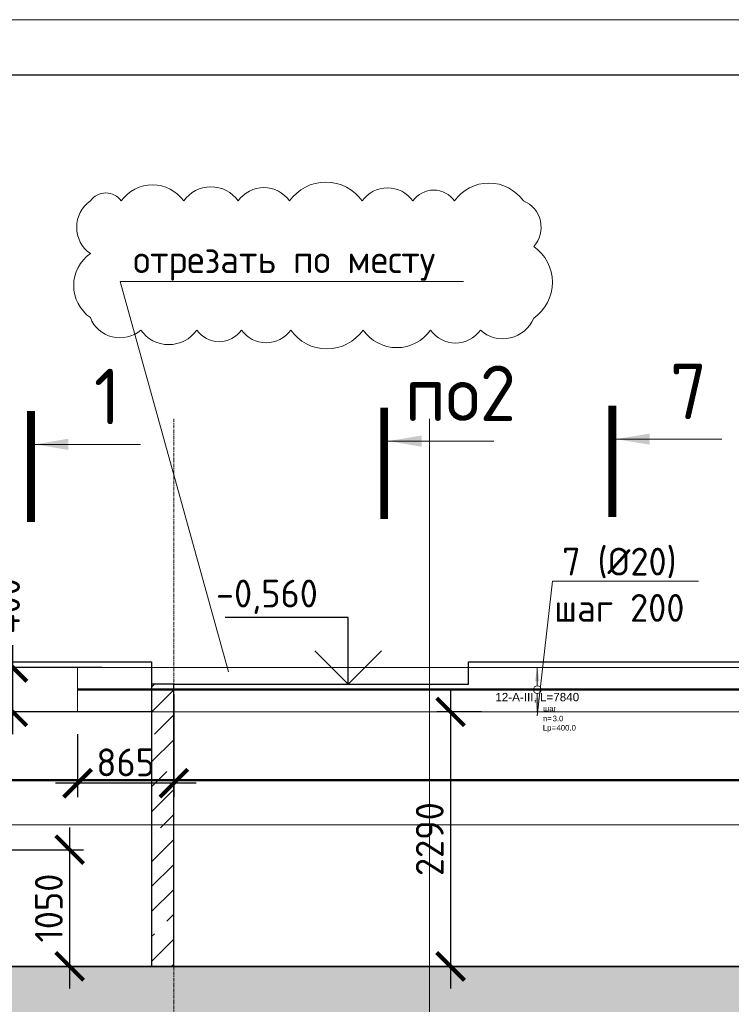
# Model space of a CAD drawing. Header units: millimetres. Extents: x 349531 to 1063351, y -131924 to 96186.
# Tile 104 of 230: x 553837 to 560238, y -26637 to -17777. Entities that reach past the tile are written whole.
import ezdxf
from ezdxf import colors
from ezdxf.entities.mleader import LeaderData, LeaderLine
from ezdxf.enums import TextEntityAlignment as Align
from ezdxf.math import Vec2, Vec3

# ---------------------------------------------------------------- set-up
doc = ezdxf.new("R2010")
doc.units = ezdxf.units.MM
doc.set_wipeout_variables(frame=1)
for name, pattern in [('01 Штриховая _4 мм_', [6, 3.5, -2.5]), ('______5', [1100, 800, -100, 100, -100]), ('________', [0]), ('GOST2.303 4', [7, 5, -2, 0]), ('осевая', [50.8, 31.75, -6.35, 6.35, -6.35])]:
    doc.linetypes.add(name, pattern=pattern)
for name, color, linetype, lineweight in [('Standard', 7, 'Continuous', 25), ('АрмСтер', 2, 'Continuous', 50), ('контур распр. стерхней', 2, 'GOST2.303 4', 20), ('Оси', 40, '______5', 18), ('подоснова', 151, 'Continuous', 5), ('размер', 1, 'Continuous', 25), ('РАЗМЕРЫ', 1, 'Continuous', 9), ('ТОНКИЕ', 7, 'Continuous', 9), ('Узлы', 7, 'Continuous', 0)]:
    doc.layers.add(name, color=color, linetype=linetype, lineweight=lineweight)
doc.layers.add('АрмСтер_атрибуты', color=2, linetype='Continuous', lineweight=0, plot=False)
doc.layers.add('ТОЛСТЫЕ_ОСНОВНЫЕ', color=6, linetype='Continuous')
doc.styles.add('GOST-2.304_Type-B', font='GOST_Common.ttf')
doc.styles.get("Standard").update_dxf_attribs({"font": 'arial.ttf'})
doc.styles.add('Аннотативный', font='arial.ttf')
doc.dimstyles.new('СПДС', dxfattribs={"dimscale": 100, "dimtxt": 2.5, "dimasz": 2.5, "dimexe": 1.25, "dimexo": 0, "dimtad": 1, "dimdec": 0, "dimtxsty": 'GOST-2.304_Type-B', "dimblk": 'ARCHTICK', "dimcen": 2.5, "dimdle": 2, "dimadec": 0, "dimazin": 2, "dimtfac": 0.75, "dimtdec": 0, "dimtmove": 1, "dimatfit": 3, "dimfxl": 1, "dimtolj": 1, "dimarcsym": 1})
pattern_1 = [(45, (-14075.64, -2204.93), (-224.5064, 224.5064), []), (45, (-13851.13, -2204.93), (-224.5064, 224.5064), [396.875, -79.375, 0, -79.375])]

# ---------------------------------------------------------------- blocks, each defined once
blk = doc.blocks.new('*U1669')
at = {"layer": 'РАЗМЕРЫ'}
for p, q in [((112.5, 200), (-112.5, 200)), ((112.5, -200), (-112.5, -200))]:
    blk.add_line(p, q, dxfattribs=at)
at = {"layer": 'РАЗМЕРЫ', "ltscale": 15}
blk.add_line((0, -200), (0, 200), dxfattribs=at)
at = {"layer": 'РАЗМЕРЫ'}
for points in [[(0, 200), (20.9, 74.8), (-20.9, 74.8)], [(0, -200), (20.9, -74.8), (-20.9, -74.8)]]:
    blk.add_solid(points, dxfattribs=at)
at = {"layer": 'АрмСтер_атрибуты', "color": 215, "ltscale": 15, "style": 'Аннотативный'}
for s, p in [('шаг', (51.4, -194.2)), ('n=', (51.4, -285.1)), ('Lр=', (50.2, -367.8))]:
    blk.add_text(s, height=50, dxfattribs=at).set_placement(p)
at = {"layer": 'АрмСтер_атрибуты', "style": 'Аннотативный', "flags": 8}
blk.add_attdef('ПОЗ', (110, 29.6), '', height=75, dxfattribs=at)
at = {"layer": 'АрмСтер_атрибуты', "color": 215, "style": 'Аннотативный'}
for tag, p, flags in [('ШАГ', (190.9, -194.2), 10), ('КОЛ', (138, -285.1), 8), ('ШИРИНА', (172.9, -367.8), 8)]:
    blk.add_attdef(tag, p, '', height=50, dxfattribs=dict(at, flags=flags))
at = {"layer": 'АрмСтер_атрибуты', "flags": 9}
for tag, p in [('МАССА', (-1033.5, -1010.5)), ('ОБОЗНАЧЕНИЕ', (-1033.5, -1124.4))]:
    blk.add_attdef(tag, p, '', height=75, dxfattribs=at)
at = {"linetype": 'Continuous', "lineweight": 0}
blk.add_wipeout([(35, 0), (28.3, 20.6), (10.8, 33.3), (-10.8, 33.3), (-28.3, 20.6), (-35, 0), (-28.3, -20.6), (-10.8, -33.3), (10.8, -33.3), (28.3, -20.6)], dxfattribs=at)
at = {"color": 0, "linetype": 'ByBlock', "lineweight": -2, "ltscale": 100}
blk.add_line((-4137.5, 0), (3702.5, 0), dxfattribs=at)
at = {"layer": 'РАЗМЕРЫ'}
blk.add_circle((0, 0), 35, dxfattribs=at)
at = {"layer": 'АрмСтер_атрибуты', "style": 'Аннотативный', "flags": 8}
blk.add_attdef('НАИМЕНОВАНИЕ', text='', height=75, dxfattribs=at).set_placement((0, -29.3), align=Align.TOP_CENTER)
blk = doc.blocks.new('_ArchTick')
at = {"color": 0, "linetype": 'ByBlock', "const_width": 0.15}
blk.add_lwpolyline([(-0.5, -0.5), (0.5, 0.5)], dxfattribs=at)
blk = doc.blocks.new('*D1171')
at = {"layer": 'DEFPOINTS', "color": 0, "transparency": 16777216}
for p in [(557991.4, -24006), (557712.9, -26296), (558405.3, -26296)]:
    blk.add_point(p, dxfattribs=at)
at = {"layer": 'размер', "color": 0, "lineweight": -2, "transparency": 16777216}
for p, q in [((557712.9, -23806), (557712.9, -26496)), ((557991.4, -24006), (557587.9, -24006)), ((558405.3, -26296), (557587.9, -26296))]:
    blk.add_line(p, q, dxfattribs=at)
at = {"layer": 'размер', "color": 0, "lineweight": -2, "transparency": 16777216, "xscale": 250, "yscale": 250, "zscale": 250}
for p, rotation in [((557712.9, -24006), 90), ((557712.9, -26296), 270)]:
    blk.add_blockref('_ArchTick', p, dxfattribs=dict(at, rotation=rotation))
at = {"layer": 'размер', "color": 0, "transparency": 16777216, "insert": (557525.4, -25151), "char_height": 250, "attachment_point": 5, "rotation": 90, "style": 'GOST-2.304_Type-B'}
blk.add_mtext('\\A1;2290', dxfattribs=at)
blk = doc.blocks.new('*D1172')
at = {"layer": 'DEFPOINTS', "color": 0, "lineweight": 50, "transparency": 16777216}
for p in [(555223, -23845.3), (554357.7, -24206), (554357.7, -24647.9)]:
    blk.add_point(p, dxfattribs=at)
at = {"layer": 'размер', "color": 0, "lineweight": -2, "transparency": 16777216}
for p, q in [((555223, -23845.3), (555223, -24772.9)), ((554357.7, -24206), (554357.7, -24772.9)), ((555423, -24647.9), (554157.7, -24647.9))]:
    blk.add_line(p, q, dxfattribs=at)
at = {"layer": 'размер', "color": 0, "lineweight": -2, "transparency": 16777216, "xscale": 250, "yscale": 250, "zscale": 250, "rotation": 180}
blk.add_blockref('_ArchTick', (554357.7, -24647.9), dxfattribs=at)
at = {"layer": 'размер', "color": 0, "lineweight": -2, "transparency": 16777216, "xscale": 250, "yscale": 250, "zscale": 250}
blk.add_blockref('_ArchTick', (555223, -24647.9), dxfattribs=at)
at = {"layer": 'размер', "color": 0, "transparency": 16777216, "insert": (554790.3, -24460.4), "char_height": 250, "attachment_point": 5, "style": 'GOST-2.304_Type-B'}
blk.add_mtext('\\A1;865', dxfattribs=at)
blk = doc.blocks.new('*U1397')
at = {"layer": 'ТОЛСТЫЕ_ОСНОВНЫЕ', "color": 6}
blk.add_lwpolyline([(20, 5), (1256, 5), (1256, 589), (20, 589)], close=True, dxfattribs=at)
at = {"layer": 'ТОНКИЕ'}
blk.add_lwpolyline([(0, 0), (1261, 0), (1261, 594), (0, 594)], close=True, dxfattribs=at)
blk = doc.blocks.new('_None')
blk = doc.blocks.new('*D1218')
at = {"layer": 'DEFPOINTS', "color": 0, "lineweight": 50, "transparency": 16777216}
for p in [(553316.2, -25246), (554286.6, -25246), (553885.1, -26296)]:
    blk.add_point(p, dxfattribs=at)
at = {"layer": 'РАЗМЕРЫ', "color": 0, "lineweight": -2, "transparency": 16777216}
for p, q in [((554286.6, -26496), (554286.6, -25046)), ((553316.2, -25246), (554411.6, -25246)), ((553885.1, -26296), (554411.6, -26296))]:
    blk.add_line(p, q, dxfattribs=at)
at = {"layer": 'РАЗМЕРЫ', "color": 0, "lineweight": -2, "transparency": 16777216, "xscale": 250, "yscale": 250, "zscale": 250}
for p, rotation in [((554286.6, -25246), 90), ((554286.6, -26296), 270)]:
    blk.add_blockref('_ArchTick', p, dxfattribs=dict(at, rotation=rotation))
at = {"layer": 'РАЗМЕРЫ', "color": 0, "transparency": 16777216, "insert": (554099.1, -25771), "char_height": 250, "attachment_point": 5, "rotation": 90, "style": 'GOST-2.304_Type-B'}
blk.add_mtext('\\A1;1050', dxfattribs=at)
blk = doc.blocks.new('*D1219')
at = {"layer": 'DEFPOINTS', "color": 0, "transparency": 16777216}
for p in [(553775.9, -23606), (554579.1, -23606), (554579.1, -24006)]:
    blk.add_point(p, dxfattribs=at)
at = {"layer": 'РАЗМЕРЫ', "color": 0, "lineweight": -2, "transparency": 16777216}
for p, q in [((553775.9, -24206), (553775.9, -23406)), ((554579.1, -23606), (553650.9, -23606)), ((554579.1, -24006), (553650.9, -24006))]:
    blk.add_line(p, q, dxfattribs=at)
at = {"layer": 'РАЗМЕРЫ', "color": 0, "lineweight": -2, "transparency": 16777216, "xscale": 250, "yscale": 250, "zscale": 250}
for p, rotation in [((553775.9, -23606), 90), ((553775.9, -24006), 270)]:
    blk.add_blockref('_ArchTick', p, dxfattribs=dict(at, rotation=rotation))
at = {"layer": 'РАЗМЕРЫ', "color": 0, "transparency": 16777216, "insert": (553714, -23051.6), "char_height": 250, "attachment_point": 5, "rotation": 90, "style": 'GOST-2.304_Type-B'}
blk.add_mtext('\\A1;400', dxfattribs=at)
blk = doc.blocks.new('*U1337')
at = {"layer": 'РАЗМЕРЫ', "ltscale": 15}
blk.add_line((0, -11400), (0, 800), dxfattribs=at)
at = {"layer": 'АрмСтер_атрибуты', "style": 'Аннотативный', "flags": 8}
blk.add_attdef('ПОЗ', (110, 29.6), '', height=75, dxfattribs=at)
blk.add_attdef('НАИМЕНОВАНИЕ', text='', height=75, dxfattribs=at).set_placement((0, -29.3), align=Align.TOP_CENTER)
at = {"layer": 'АрмСтер_атрибуты', "color": 215, "style": 'Аннотативный'}
for tag, p, flags in [('ШАГ', (190.9, -194.2), 10), ('КОЛ', (138, -285.1), 8), ('ШИРИНА', (172.9, -367.8), 8)]:
    blk.add_attdef(tag, p, '', height=50, dxfattribs=dict(at, flags=flags))
at = {"layer": 'АрмСтер_атрибуты', "flags": 9}
for tag, p in [('МАССА', (-2096, -410.5)), ('ОБОЗНАЧЕНИЕ', (-2096, -524.4))]:
    blk.add_attdef(tag, p, '', height=75, dxfattribs=at)
blk = doc.blocks.new('*U1341')
at = {"color": 0, "linetype": 'ByBlock', "lineweight": -2, "ltscale": 100}
blk.add_line((-11416.8, 0), (36088.2, 0), dxfattribs=at)
at = {"layer": 'АрмСтер_атрибуты', "flags": 9}
for tag, p in [('МАССА', (-927.9, 4789.5)), ('ОБОЗНАЧЕНИЕ', (-927.9, 4675.6))]:
    blk.add_attdef(tag, p, '', height=75, dxfattribs=at)
at = {"layer": 'АрмСтер_атрибуты', "style": 'Аннотативный', "flags": 8}
blk.add_attdef('ПОЗ', (110, 29.6), '', height=75, dxfattribs=at)
blk.add_attdef('НАИМЕНОВАНИЕ', text='', height=75, dxfattribs=at).set_placement((0, -29.3), align=Align.TOP_CENTER)
at = {"layer": 'АрмСтер_атрибуты', "color": 215, "style": 'Аннотативный'}
for tag, p, flags in [('ШАГ', (190.9, -194.2), 10), ('КОЛ', (138, -285.1), 8), ('ШИРИНА', (172.9, -367.8), 8)]:
    blk.add_attdef(tag, p, '', height=50, dxfattribs=dict(at, flags=flags))

msp = doc.modelspace()

# ---------------------------------------------------------------- hatches: boundary and pattern name
at = {"layer": 'размер', "transparency": 33554648}
h = msp.add_hatch(dxfattribs=at)
h.set_pattern_fill('ANSI35', color=1, scale=50)
h.set_pattern_definition(pattern_1)
h.paths.add_polyline_path([(555223, -23756), (555023, -23756), (555023, -26296), (555223, -26296)])
h = msp.add_hatch(dxfattribs=at)
h.set_pattern_fill('ANSI35', color=1, scale=50)
h.set_pattern_definition(pattern_1)
h.paths.add_polyline_path([(571023, -26296), (523223, -26296), (523223, -26896), (571023, -26896)])

# ---------------------------------------------------------------- linework, layer by layer
at = {"color": 96, "linetype": 'Continuous', "lineweight": 30, "transparency": 33554687}
for p, q in [((555023, -23756), (555023, -26296)), ((555223, -26296), (555223, -23756))]:
    msp.add_line(p, q, dxfattribs=at)
at = {"color": 253, "linetype": 'Continuous', "lineweight": 30, "true_color": 0xa0a08c, "transparency": 33554687}
for p, q in [((555023, -26296), (550723, -26296)), ((560323, -26296), (555223, -26296))]:
    msp.add_line(p, q, dxfattribs=at)
at = {"color": 7, "linetype": '________', "lineweight": 30, "transparency": 33554687}
msp.add_line((555223, -26296), (555023, -26296), dxfattribs=at)
for points in [[(556791.2, -23156), (555685.9, -23156)], [(556791.2, -23756), (556791.2, -23156)], [(556491.2, -23456), (556791.2, -23756), (557091.2, -23456)]]:
    msp.add_lwpolyline(points)
at = {"layer": 'Standard', "linetype": 'Continuous', "lineweight": 30, "transparency": 33554687}
for p, q in [((553063, -23556), (555023, -23556)), ((555023, -23556), (555023, -23756)), ((557873, -23756), (557873, -23556)), ((557873, -23556), (560323, -23556)), ((555223, -23756), (555023, -23756)), ((555223, -23756), (557873, -23756))]:
    msp.add_line(p, q, dxfattribs=at)
at = {"layer": 'контур распр. стерхней', "linetype": '01 Штриховая _4 мм_'}
msp.add_lwpolyline([(562195.1, -24006), (554355.7, -24006), (554355.7, -23606), (562195.1, -23606)], close=True, dxfattribs=at)
at = {"layer": 'размер'}
msp.add_lwpolyline([(523223, -26296), (571023, -26296), (571023, -26896), (523223, -26896)], close=True, dxfattribs=at)
at = {"layer": 'РАЗМЕРЫ', "color": 240, "true_color": 0xed1f24}
msp.add_lwpolyline([(554472.7, -19408.4, 0.520567), (554472.7, -19881.6, 0.520567), (554472.7, -20458.1, 0.520567), (554926, -20570, 0.520567), (555430.1, -20570, 0.520567), (555832.2, -20570, 0.520567), (556274.6, -20570, 0.520567), (556925.4, -20570, 0.520567), (557533.2, -20570, 0.520567), (557981, -20570, 0.520567), (558461.2, -20462.8, 0.520567), (558461.2, -19816.9, 0.520567), (558368, -19408.4, 0.520567), (557748.6, -19408.4, 0.520567), (557373.7, -19408.4, 0.520567), (556918.2, -19408.4, 0.520567), (556264.3, -19408.4, 0.520567), (555802.4, -19408.4, 0.520567), (555312.2, -19408.4, 0.520567), (554750.5, -19408.4, 0.520567)], format="xyb", close=True, dxfattribs=at)
at = {"layer": 'Узлы', "color": 1, "linetype": 'Continuous', "lineweight": 0}
for p, q in [((553973.8, -21598.4, 200), (554923.8, -21598.4, 200)), ((557151.5, -21569.3, 200), (558101.5, -21569.3, 200)), ((559203.3, -21551.5, 200), (560153.3, -21551.5, 200))]:
    msp.add_line(p, q, dxfattribs=at)
at = {"layer": 'Узлы', "color": 1, "linetype": 'Continuous', "lineweight": 0, "const_width": 70, "elevation": 200}
for points in [[(553938.8, -21298.4), (553938.8, -22298.4)], [(557116.5, -21269.3), (557116.5, -22269.3)], [(559168.3, -21251.5), (559168.3, -22251.5)]]:
    msp.add_lwpolyline(points, dxfattribs=at)
at = {"layer": 'Узлы', "color": 1, "linetype": 'Continuous', "lineweight": 0}
for points in [[(557151.5, -21569.3, 200), (557452, -21619.6, 200), (557452, -21519, 200)], [(559203.3, -21551.5, 200), (559503.8, -21601.7, 200), (559503.8, -21501.2, 200)], [(553973.8, -21598.4, 200), (554274.2, -21648.7, 200), (554274.2, -21548.1, 200)]]:
    msp.add_solid(points, dxfattribs=at)

# ---------------------------------------------------------------- texts
at = {"style": 'GOST-2.304_Type-B'}
msp.add_text('-0,560', height=250, dxfattribs=at).set_placement((555602.4, -23066))
at = {"layer": 'Узлы', "color": 1, "linetype": 'Continuous', "lineweight": 0, "char_height": 500, "attachment_point": 5, "style": 'GOST-2.304_Type-B'}
for s, insert in [('по2', (557801.5, -21139.3, 200)), ('7', (559853.3, -21121.5, 200)), ('1', (554623.8, -21168.4, 200))]:
    msp.add_mtext_dynamic_manual_height_columns(s, width=723.88, gutter_width=25, heights=[0], dxfattribs=dict(at, insert=insert))

# ---------------------------------------------------------------- dimensions: what is measured, and where the dimension line sits
at = {"layer": 'РАЗМЕРЫ', "color": 1}
dim = msp.add_linear_dim(base=(554286.6, -25246), p1=(553885.1, -26296), p2=(553316.2, -25246), angle=90, dimstyle='СПДС', dxfattribs=at)
dim.commit()
dim.dimension.update_dxf_attribs({"geometry": '*D1218', "text_midpoint": (554099.1, -25771)})

# ---------------------------------------------------------------- next in the draw order: block references
at = {"layer": 'АрмСтер', "ltscale": 15}
ref = msp.add_blockref('*U1669', (558492.6, -23806), dxfattribs=at)
ref.add_attrib('НАИМЕНОВАНИЕ', '12-A-III, L=7840', dxfattribs={"layer": 'АрмСтер_атрибуты', "height": 75, "style": 'Аннотативный', "flags": 8}).set_placement((558492.6, -23835.3), align=Align.TOP_CENTER)
ref.add_attrib('КОЛ', '3.0', (558630.7, -24091.1), dxfattribs={"layer": 'АрмСтер_атрибуты', "color": 215, "height": 50, "style": 'Аннотативный', "flags": 8})
ref.add_attrib('ШИРИНА', '400.0', (558665.5, -24173.8), dxfattribs={"layer": 'АрмСтер_атрибуты', "color": 215, "height": 50, "style": 'Аннотативный', "flags": 8})

# ---------------------------------------------------------------- next in the draw order: linework, layer by layer
at = {"layer": 'Оси', "color": 16, "linetype": 'осевая', "lineweight": 0, "transparency": 33554687}
msp.add_line((555223, -21368.6), (555223, -30453.4), dxfattribs=at)
at = {"layer": 'размер'}
msp.add_line((555025.1, -24006), (554355.1, -24006), dxfattribs=at)
at = {"layer": 'РАЗМЕРЫ'}
msp.add_line((557523, -21368.6), (557523, -30453.4), dxfattribs=at)

# ---------------------------------------------------------------- next in the draw order: block references
at = {"xscale": 100, "yscale": 100, "zscale": 100}
msp.add_blockref('*U1397', (518847.3, -77177.1, 3100), dxfattribs=at)

# ---------------------------------------------------------------- next in the draw order: dimensions: what is measured, and where the dimension line sits
at = {"layer": 'размер'}
dim = msp.add_linear_dim(base=(557712.9, -26296), p1=(557991.4, -24006), p2=(558405.3, -26296), angle=90, dimstyle='СПДС', dxfattribs=at)
dim.commit()
dim.dimension.update_dxf_attribs({"geometry": '*D1171', "text_midpoint": (557525.4, -25151)})
dim = msp.add_linear_dim(base=(554357.7, -24647.9), p1=(555223, -23845.3), p2=(554357.7, -24206), dimstyle='СПДС', dxfattribs=at)
dim.commit()
dim.dimension.update_dxf_attribs({"geometry": '*D1172', "text_midpoint": (554790.3, -24460.4)})
at = {"layer": 'РАЗМЕРЫ', "color": 1}
dim = msp.add_linear_dim(base=(553775.9, -23606), p1=(554579.1, -24006), p2=(554579.1, -23606), angle=90, dimstyle='СПДС', dxfattribs=at)
dim.commit()
dim.dimension.update_dxf_attribs({"geometry": '*D1219', "text_midpoint": (553901.5, -23051.6), "dimtype": 160})

# ---------------------------------------------------------------- next in the draw order: leaders
at = {"layer": 'подоснова', "color": 2, "ltscale": 0.3}
ml = msp.add_multileader_mtext('Standard', dxfattribs=at)
ml.set_content('7 (%%C20)\\Pшаг 200', color=2, style='GOST-2.304_Type-B')
ml.set_leader_properties(color=256, linetype='ByLayer', lineweight=15)
ml.set_arrow_properties(name='NONE')
ml.build(insert=Vec2(0, 0))
ml.multileader.update_dxf_attribs({"text_left_attachment_type": 6, "text_right_attachment_type": 6, "dogleg_length": 0.1, "arrow_head_size": 18})
ctx = ml.context
ctx.base_point, ctx.char_height, ctx.arrow_head_size, ctx.landing_gap_size, ctx.plane_origin = Vec3(558630.7, -22828.7), 250, 18, 20, Vec3(548624.5, -22869.2)
ctx.left_attachment, ctx.right_attachment, ctx.text_align_type = 6, 6, 1
notes = []
notes.append((ctx, [(0, (1, 1, 0), (558630.6, -22828.7), (1, 0), 0.1, [(0, [(558492.3, -24041)], 0, [])])]))
ctx.mtext.insert, ctx.mtext.alignment, ctx.mtext.flow_direction = Vec3(559231, -22528.7), 2, 5
for ctx, leaders in notes:
    for number, flags, end, landing, length, lines in leaders:
        leader = LeaderData()
        leader.index, (leader.has_last_leader_line, leader.has_dogleg_vector, leader.attachment_direction) = number, flags
        leader.last_leader_point, leader.dogleg_vector, leader.dogleg_length = Vec3(end), Vec3(landing), length
        for number, points, colour, breaks in lines:
            line = LeaderLine()
            line.index, line.vertices, line.color, line.breaks = number, Vec3.list(points), colors.encode_raw_color(colour), breaks
            leader.lines.append(line)
        ctx.leaders.append(leader)

# ---------------------------------------------------------------- next in the draw order: block references
at = {"layer": 'АрмСтер', "ltscale": 15, "rotation": 90}
msp.add_blockref('*U1337', (551634.3, -25023.2, -360), dxfattribs=at)

# ---------------------------------------------------------------- next in the draw order: block references
at = {"layer": 'АрмСтер', "ltscale": 15}
msp.add_blockref('*U1341', (534640.3, -24620.5, -720), dxfattribs=at)

# ---------------------------------------------------------------- next in the draw order: leaders
at = {"layer": 'подоснова', "color": 2, "ltscale": 0.3}
ml = msp.add_multileader_mtext('Standard', dxfattribs=at)
ml.set_content('отрезать по месту', color=2, style='GOST-2.304_Type-B')
ml.set_leader_properties(color=256, linetype='ByLayer', lineweight=15)
ml.set_arrow_properties(name='NONE')
ml.build(insert=Vec2(0, 0))
ml.multileader.update_dxf_attribs({"text_left_attachment_type": 6, "text_right_attachment_type": 6, "dogleg_length": 0.1, "arrow_head_size": 18})
ctx = ml.context
ctx.base_point, ctx.char_height, ctx.arrow_head_size, ctx.landing_gap_size, ctx.plane_origin = Vec3(554740.6, -20132.8), 250, 18, 20, Vec3(544279.3, -21935.4)
ctx.left_attachment, ctx.right_attachment, ctx.text_align_type = 6, 6, 1
notes = []
notes.append((ctx, [(0, (1, 1, 0), (554740.5, -20132.8), (1, 0), 0.1, [(0, [(555716.7, -23646.8)], 0, [])])]))
ctx.mtext.insert, ctx.mtext.alignment, ctx.mtext.flow_direction = Vec3(556215, -19807.8), 2, 5
for ctx, leaders in notes:
    for number, flags, end, landing, length, lines in leaders:
        leader = LeaderData()
        leader.index, (leader.has_last_leader_line, leader.has_dogleg_vector, leader.attachment_direction) = number, flags
        leader.last_leader_point, leader.dogleg_vector, leader.dogleg_length = Vec3(end), Vec3(landing), length
        for number, points, colour, breaks in lines:
            line = LeaderLine()
            line.index, line.vertices, line.color, line.breaks = number, Vec3.list(points), colors.encode_raw_color(colour), breaks
            leader.lines.append(line)
        ctx.leaders.append(leader)

doc.saveas('drawing.dxf')
